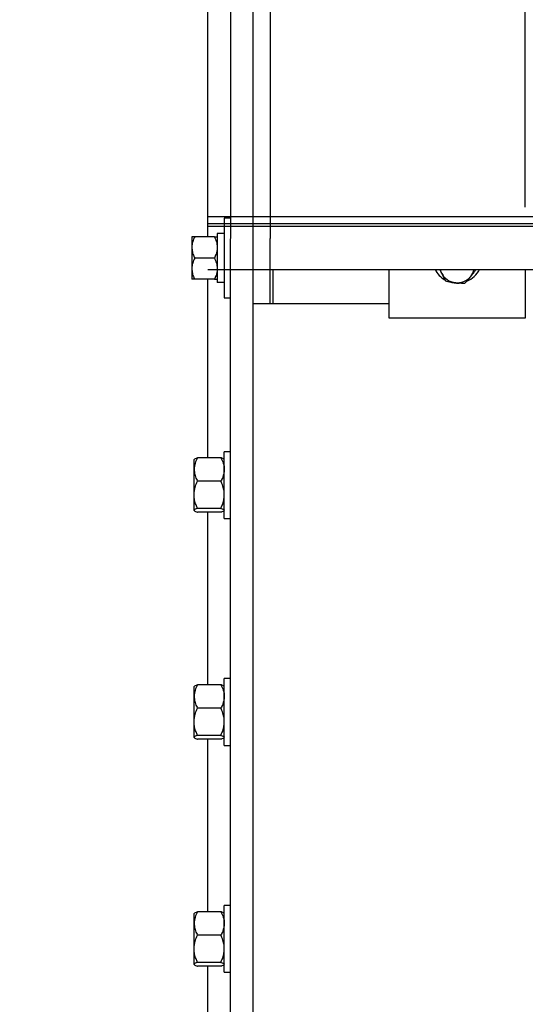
# Model space of a CAD drawing. Header units: inches. Extents: x 170 to 284, y 215 to 248.
# Tile 25 of 202: x 177.455 to 177.837, y 223.637 to 224.38. Entities that reach past the tile are written whole.
import ezdxf

# ---------------------------------------------------------------- set-up
doc = ezdxf.new("R2010")
doc.units = ezdxf.units.IN
doc.header["$LTSCALE"] = 0.25
doc.header["$MEASUREMENT"] = 0
doc.layers.add('ANNOTATIONS', color=1, linetype='Continuous')
doc.layers.add('RH BENCH MOUNT', color=7, linetype='Continuous')
doc.styles.add('ARIAL', font='arial.ttf', dxfattribs={"height": 0.09375})
doc.dimstyles.new('STANDARD$0', dxfattribs={"dimtxt": 0.09375, "dimasz": 0.09375, "dimexe": 0.03125, "dimexo": 0.046875, "dimgap": 0.09, "dimtad": 0, "dimtih": 1, "dimtoh": 1, "dimdec": 4, "dimzin": 0, "dimdsep": 46, "dimtxsty": 'ARIAL', "dimcen": 0.09, "dimadec": 0, "dimazin": 0, "dimtfac": 1, "dimtdec": 4, "dimtofl": 0, "dimtmove": 0, "dimatfit": 1, "dimfxl": 1, "dimtolj": 1, "dimtzin": 0, "dimarcsym": 0})

# ---------------------------------------------------------------- blocks, each defined once
blk = doc.blocks.new('*D32')
at = {"layer": 'ANNOTATIONS', "color": 0, "lineweight": -2, "transparency": 16777216}
for p, q in [((177.47106, 224.71934), (177.47106, 225.31789)), ((177.83702, 224.23857), (177.83702, 225.31789)), ((177.37731, 225.28664), (177.28356, 225.28664)), ((177.93077, 225.28664), (178.02452, 225.28664))]:
    blk.add_line(p, q, dxfattribs=at)
at = {"layer": 'ANNOTATIONS', "color": 0, "transparency": 16777216}
for points in [[(177.37731, 225.30227), (177.37731, 225.27102), (177.47106, 225.28664)], [(177.93077, 225.30227), (177.93077, 225.27102), (177.83702, 225.28664)]]:
    blk.add_solid(points, dxfattribs=at)
at = {"layer": 'defpoints', "color": 0, "transparency": 16777216}
for p in [(177.83702, 225.28664), (177.47106, 224.67246), (177.83702, 224.19169)]:
    blk.add_point(p, dxfattribs=at)
at = {"layer": 'ANNOTATIONS', "color": 0, "transparency": 16777216, "insert": (176.99845, 225.28664), "char_height": 0.09375, "attachment_point": 5, "style": 'ARIAL'}
blk.add_mtext('\\A1;10 3/4"', dxfattribs=at)

msp = doc.modelspace()

# ---------------------------------------------------------------- linework, layer by layer
at = {"layer": 'RH BENCH MOUNT'}
for p, q in [((177.64443, 225.10764), (177.64443, 224.21496)), ((177.61447, 225.05628), (177.61447, 224.22396)), ((177.63159, 224.21496), (177.63159, 225.05628)), ((177.61447, 224.86153), (177.61447, 224.21496)), ((177.59735, 224.21631), (177.59735, 224.83292)), ((177.59735, 224.21631), (177.59735, 224.22768)), ((182.10884, 224.23126), (177.59755, 224.23126)), ((177.61447, 224.23021), (177.60988, 224.23021)), ((177.60988, 224.23021), (177.60988, 224.17029)), ((182.10884, 224.22606), (177.59755, 224.22606)), ((182.10884, 224.22396), (177.59755, 224.22396)), ((177.5854, 224.21631), (177.5854, 224.20828)), ((177.6024, 224.21631), (177.58754, 224.21631)), ((177.60988, 224.21872), (177.60454, 224.21872)), ((177.60454, 224.21872), (177.60454, 224.18183)), ((177.61447, 219.95433), (177.61447, 224.21481)), ((177.63159, 224.16601), (177.63159, 224.21496)), ((177.64443, 224.16601), (177.64443, 224.21496)), ((177.5854, 224.20828), (177.5854, 224.19222)), ((177.6024, 224.20025), (177.58754, 224.20025)), ((177.5854, 224.19222), (177.5854, 224.18419)), ((177.59755, 224.19169), (182.10884, 224.19169)), ((177.64657, 224.19169), (177.64657, 224.16601)), ((177.73431, 224.15478), (177.73431, 224.19169)), ((177.77263, 224.19169), (177.77386, 224.18888)), ((177.83703, 224.19169), (177.83703, 224.15478)), ((177.6024, 224.18419), (177.58754, 224.18419)), ((177.59735, 224.04959), (177.59735, 224.18419)), ((177.60988, 224.18183), (177.60454, 224.18183)), ((177.60988, 224.17029), (177.61447, 224.17029)), ((177.63159, 224.16601), (177.64443, 224.16601)), ((177.63159, 219.95433), (177.63159, 224.16601)), ((177.64443, 224.16601), (177.64657, 224.16601)), ((177.64657, 224.16601), (177.73431, 224.16601)), ((177.83703, 224.15478), (177.73431, 224.15478)), ((177.5873, 224.04853), (177.58711, 224.0483)), ((177.58711, 224.04076), (177.58711, 224.0483)), ((177.60731, 224.04959), (177.58968, 224.04959)), ((177.60988, 224.0483), (177.60969, 224.04853)), ((177.61447, 224.05419), (177.60988, 224.05419)), ((177.60988, 224.00389), (177.60988, 224.05419)), ((177.58711, 224.02167), (177.58711, 224.04076)), ((177.60731, 224.03194), (177.58968, 224.03194)), ((177.58711, 224.00995), (177.58711, 224.02167)), ((177.60731, 224.01139), (177.58968, 224.01139)), ((177.58711, 224.00978), (177.58711, 224.00995)), ((177.58711, 224.00978), (177.5873, 224.00956)), ((177.60731, 224.0085), (177.58968, 224.0085)), ((177.59735, 223.87838), (177.59735, 224.0085)), ((177.60969, 224.00956), (177.60988, 224.00978)), ((177.60988, 224.00389), (177.61447, 224.00389)), ((177.5873, 223.87732), (177.58711, 223.8771)), ((177.60731, 223.87838), (177.58968, 223.87838)), ((177.60988, 223.8771), (177.60969, 223.87732)), ((177.61447, 223.88299), (177.60988, 223.88299)), ((177.60988, 223.83269), (177.60988, 223.88299)), ((177.58711, 223.86956), (177.58711, 223.8771)), ((177.58711, 223.85046), (177.58711, 223.86956)), ((177.60731, 223.86073), (177.58968, 223.86073)), ((177.58711, 223.83874), (177.58711, 223.85046)), ((177.60731, 223.84019), (177.58968, 223.84019)), ((177.58711, 223.83858), (177.58711, 223.83874)), ((177.58711, 223.83858), (177.5873, 223.83835)), ((177.60731, 223.83729), (177.58968, 223.83729)), ((177.59735, 223.70717), (177.59735, 223.83729)), ((177.60969, 223.83835), (177.60988, 223.83858)), ((177.60988, 223.83269), (177.61447, 223.83269)), ((177.60731, 223.70717), (177.58968, 223.70717)), ((177.61447, 223.71178), (177.60988, 223.71178)), ((177.60988, 223.66148), (177.60988, 223.71178)), ((177.5873, 223.70611), (177.58711, 223.70589)), ((177.58711, 223.69835), (177.58711, 223.70589)), ((177.60988, 223.70589), (177.60969, 223.70611)), ((177.58711, 223.67925), (177.58711, 223.69835)), ((177.60731, 223.68952), (177.58968, 223.68952)), ((177.58711, 223.66753), (177.58711, 223.67925)), ((177.58711, 223.66737), (177.58711, 223.66753)), ((177.58711, 223.66737), (177.5873, 223.66715)), ((177.60731, 223.66898), (177.58968, 223.66898)), ((177.60731, 223.66609), (177.58968, 223.66609)), ((177.59735, 223.53597), (177.59735, 223.66609)), ((177.60969, 223.66715), (177.60988, 223.66737)), ((177.60988, 223.66148), (177.61447, 223.66148))]:
    msp.add_line(p, q, dxfattribs=at)
at = {"layer": 'RH BENCH MOUNT', "flags": 128}
msp.add_lwpolyline([(177.77386, 224.18888), (177.7733, 224.19035), (177.77299, 224.19169)], dxfattribs=at)
at = {"layer": 'RH BENCH MOUNT'}
for centre, radius, start, end in [((177.78467, 224.19899), 0.01737, 204.84695, 240.9337), ((177.78649, 224.19914), 0.01761, 291.49998, 334.96401), ((177.78706, 224.19364), 0.01146, 320.72856, 350.18414), ((177.78535, 224.19443), 0.01276, 205.76435, 264.47167), ((177.78567, 224.20085), 0.0195, 252.34343, 274.10523), ((177.78574, 224.19492), 0.0133, 263.01119, 320.06981)]:
    msp.add_arc(centre, radius, start, end, dxfattribs=at)
for points, knots in [([(177.58754, 224.21631), (177.58697, 224.21506), (177.58583, 224.21252), (177.5854, 224.20974), (177.5854, 224.20832), (177.5854, 224.20828)], [0, 0, 0, 0, 0.484546, 0.986748, 1, 1, 1, 1]), ([(177.58754, 224.21631), (177.58722, 224.21631), (177.58647, 224.21631), (177.5856, 224.21631), (177.58546, 224.21631), (177.5854, 224.21631)], [0, 0, 0, 0, 0.265445, 0.628073, 1, 1, 1, 1]), ([(177.6024, 224.21631), (177.60296, 224.21506), (177.6041, 224.21252), (177.60453, 224.20974), (177.60454, 224.20832), (177.60454, 224.20828)], [0, 0, 0, 0, 0.4845461, 0.9867483, 1, 1, 1, 1]), ([(177.6024, 224.21631), (177.60271, 224.21631), (177.60347, 224.21631), (177.60433, 224.21631), (177.60447, 224.21631), (177.60454, 224.21631)], [0, 0, 0, 0, 0.265445, 0.628073, 1, 1, 1, 1]), ([(177.5854, 224.20828), (177.58548, 224.20715), (177.58564, 224.20486), (177.5866, 224.2022), (177.58733, 224.20069), (177.58754, 224.20025)], [0, 0, 0, 0, 0.406635, 0.827972, 1, 1, 1, 1]), ([(177.60454, 224.20828), (177.60445, 224.20715), (177.60429, 224.20486), (177.60333, 224.2022), (177.60261, 224.20069), (177.6024, 224.20025)], [0, 0, 0, 0, 0.406635, 0.827972, 1, 1, 1, 1]), ([(177.58754, 224.20025), (177.58697, 224.199), (177.58583, 224.19646), (177.5854, 224.19368), (177.5854, 224.19226), (177.5854, 224.19222)], [0, 0, 0, 0, 0.484546, 0.986748, 1, 1, 1, 1]), ([(177.6024, 224.20025), (177.60296, 224.199), (177.6041, 224.19646), (177.60453, 224.19368), (177.60454, 224.19226), (177.60454, 224.19222)], [0, 0, 0, 0, 0.484546, 0.986748, 1, 1, 1, 1]), ([(177.5854, 224.19222), (177.58548, 224.19109), (177.58564, 224.1888), (177.5866, 224.18614), (177.58733, 224.18463), (177.58754, 224.18419)], [0, 0, 0, 0, 0.406635, 0.827972, 1, 1, 1, 1]), ([(177.60454, 224.19222), (177.60445, 224.19109), (177.60429, 224.1888), (177.60333, 224.18614), (177.60261, 224.18463), (177.6024, 224.18419)], [0, 0, 0, 0, 0.406635, 0.827972, 1, 1, 1, 1]), ([(177.79594, 224.18639), (177.79604, 224.18652), (177.79684, 224.18751), (177.7982, 224.18926), (177.7994, 224.19094), (177.79994, 224.19169)], [0, 0, 0, 0, 0.078099, 0.591421, 1, 1, 1, 1]), ([(177.58754, 224.18419), (177.58722, 224.18419), (177.58647, 224.18419), (177.5856, 224.18419), (177.58546, 224.18419), (177.5854, 224.18419)], [0, 0, 0, 0, 0.265445, 0.628073, 1, 1, 1, 1]), ([(177.6024, 224.18419), (177.60271, 224.18419), (177.60347, 224.18419), (177.60433, 224.18419), (177.60447, 224.18419), (177.60454, 224.18419)], [0, 0, 0, 0, 0.265445, 0.628073, 1, 1, 1, 1]), ([(177.77386, 224.18888), (177.7741, 224.18836), (177.77508, 224.18624), (177.77604, 224.18438), (177.77676, 224.18298)], [0, 0, 0, 0, 0.246306, 1, 1, 1, 1]), ([(177.77676, 224.18298), (177.77796, 224.18273), (177.78037, 224.18221), (177.78286, 224.18189), (177.78412, 224.18172)], [0, 0, 0, 0, 0.495458, 1, 1, 1, 1]), ([(177.78412, 224.18172), (177.7843, 224.1817), (177.78562, 224.18156), (177.78811, 224.18137), (177.79035, 224.18134), (177.79148, 224.18132)], [0, 0, 0, 0, 0.070092, 0.530785, 1, 1, 1, 1]), ([(177.79148, 224.18132), (177.7922, 224.1821), (177.79366, 224.18365), (177.79517, 224.18547), (177.79594, 224.18639)], [0, 0, 0, 0, 0.495458, 1, 1, 1, 1]), ([(177.58968, 224.04959), (177.589, 224.04821), (177.58763, 224.04542), (177.58711, 224.04237), (177.58711, 224.0408), (177.58711, 224.04076)], [0, 0, 0, 0, 0.484341, 0.986328, 1, 1, 1, 1]), ([(177.58737, 224.04847), (177.58742, 224.04856), (177.5876, 224.04886), (177.58856, 224.04923), (177.58942, 224.04951), (177.58968, 224.04959)], [0, 0, 0, 0, 0.237471, 0.77815, 1, 1, 1, 1]), ([(177.60731, 224.04959), (177.60798, 224.04821), (177.60936, 224.04542), (177.60987, 224.04237), (177.60988, 224.0408), (177.60988, 224.04076)], [0, 0, 0, 0, 0.484341, 0.986328, 1, 1, 1, 1]), ([(177.60962, 224.04847), (177.60956, 224.04856), (177.60939, 224.04886), (177.60842, 224.04923), (177.60756, 224.04951), (177.60731, 224.04959)], [0, 0, 0, 0, 0.237471, 0.77815, 1, 1, 1, 1]), ([(177.58711, 224.04076), (177.58721, 224.03953), (177.5874, 224.03701), (177.58856, 224.03409), (177.58942, 224.03242), (177.58968, 224.03194)], [0, 0, 0, 0, 0.406291, 0.827266, 1, 1, 1, 1]), ([(177.60988, 224.04076), (177.60978, 224.03953), (177.60958, 224.03701), (177.60843, 224.03409), (177.60756, 224.03242), (177.60731, 224.03194)], [0, 0, 0, 0, 0.4062906, 0.8272664, 1, 1, 1, 1]), ([(177.58711, 224.02167), (177.58711, 224.0219), (177.58713, 224.02344), (177.58755, 224.02631), (177.58858, 224.02949), (177.5894, 224.03133), (177.58968, 224.03194)], [0, 0, 0, 0, 0.066532, 0.435283, 0.814551, 1, 1, 1, 1]), ([(177.60988, 224.02167), (177.60988, 224.0219), (177.60986, 224.02344), (177.60944, 224.02631), (177.60841, 224.02949), (177.60758, 224.03133), (177.60731, 224.03194)], [0, 0, 0, 0, 0.066532, 0.435283, 0.814551, 1, 1, 1, 1]), ([(177.58968, 224.01139), (177.58929, 224.01226), (177.58839, 224.01432), (177.58735, 224.01775), (177.58719, 224.02035), (177.58711, 224.02167)], [0, 0, 0, 0, 0.26546, 0.628076, 1, 1, 1, 1]), ([(177.60731, 224.01139), (177.60769, 224.01226), (177.60859, 224.01432), (177.60963, 224.01775), (177.6098, 224.02035), (177.60988, 224.02167)], [0, 0, 0, 0, 0.26546, 0.628076, 1, 1, 1, 1]), ([(177.58968, 224.01139), (177.589, 224.01117), (177.58763, 224.01071), (177.58711, 224.01021), (177.58711, 224.00995), (177.58711, 224.00995)], [0, 0, 0, 0, 0.484341, 0.986328, 1, 1, 1, 1]), ([(177.60731, 224.01139), (177.60798, 224.01117), (177.60936, 224.01071), (177.60987, 224.01021), (177.60988, 224.00995), (177.60988, 224.00995)], [0, 0, 0, 0, 0.484341, 0.986328, 1, 1, 1, 1]), ([(177.58711, 224.00995), (177.58721, 224.00974), (177.5874, 224.00933), (177.58856, 224.00885), (177.58942, 224.00858), (177.58968, 224.0085)], [0, 0, 0, 0, 0.406291, 0.827266, 1, 1, 1, 1]), ([(177.60962, 224.00962), (177.60956, 224.00952), (177.60939, 224.00922), (177.60842, 224.00885), (177.60756, 224.00858), (177.60731, 224.0085)], [0, 0, 0, 0, 0.237471, 0.77815, 1, 1, 1, 1]), ([(177.58968, 223.87838), (177.589, 223.87701), (177.58763, 223.87421), (177.58711, 223.87116), (177.58711, 223.8696), (177.58711, 223.86956)], [0, 0, 0, 0, 0.484341, 0.986328, 1, 1, 1, 1]), ([(177.58737, 223.87726), (177.58742, 223.87735), (177.5876, 223.87766), (177.58856, 223.87803), (177.58942, 223.8783), (177.58968, 223.87838)], [0, 0, 0, 0, 0.237471, 0.77815, 1, 1, 1, 1]), ([(177.60731, 223.87838), (177.60798, 223.87701), (177.60936, 223.87421), (177.60987, 223.87116), (177.60988, 223.8696), (177.60988, 223.86956)], [0, 0, 0, 0, 0.484341, 0.986328, 1, 1, 1, 1]), ([(177.60962, 223.87726), (177.60956, 223.87735), (177.60939, 223.87766), (177.60842, 223.87803), (177.60756, 223.8783), (177.60731, 223.87838)], [0, 0, 0, 0, 0.237471, 0.77815, 1, 1, 1, 1]), ([(177.58711, 223.86956), (177.58721, 223.86832), (177.5874, 223.86581), (177.58856, 223.86288), (177.58942, 223.86122), (177.58968, 223.86073)], [0, 0, 0, 0, 0.406291, 0.827266, 1, 1, 1, 1]), ([(177.60988, 223.86956), (177.60978, 223.86832), (177.60958, 223.86581), (177.60843, 223.86288), (177.60756, 223.86122), (177.60731, 223.86073)], [0, 0, 0, 0, 0.4062906, 0.8272664, 1, 1, 1, 1]), ([(177.58711, 223.85046), (177.58711, 223.85069), (177.58713, 223.85223), (177.58755, 223.85511), (177.58858, 223.85828), (177.5894, 223.86012), (177.58968, 223.86073)], [0, 0, 0, 0, 0.066532, 0.435283, 0.814551, 1, 1, 1, 1]), ([(177.60988, 223.85046), (177.60988, 223.85069), (177.60986, 223.85223), (177.60944, 223.85511), (177.60841, 223.85828), (177.60758, 223.86012), (177.60731, 223.86073)], [0, 0, 0, 0, 0.066532, 0.435283, 0.814551, 1, 1, 1, 1]), ([(177.58968, 223.84019), (177.58929, 223.84106), (177.58839, 223.84311), (177.58735, 223.84654), (177.58719, 223.84914), (177.58711, 223.85046)], [0, 0, 0, 0, 0.26546, 0.628076, 1, 1, 1, 1]), ([(177.60731, 223.84019), (177.60769, 223.84106), (177.60859, 223.84311), (177.60963, 223.84654), (177.6098, 223.84914), (177.60988, 223.85046)], [0, 0, 0, 0, 0.26546, 0.628076, 1, 1, 1, 1]), ([(177.58968, 223.84019), (177.589, 223.83996), (177.58763, 223.8395), (177.58711, 223.839), (177.58711, 223.83875), (177.58711, 223.83874)], [0, 0, 0, 0, 0.484341, 0.986328, 1, 1, 1, 1]), ([(177.60731, 223.84019), (177.60798, 223.83996), (177.60936, 223.8395), (177.60987, 223.839), (177.60988, 223.83875), (177.60988, 223.83874)], [0, 0, 0, 0, 0.484341, 0.986328, 1, 1, 1, 1]), ([(177.58711, 223.83874), (177.58721, 223.83854), (177.5874, 223.83812), (177.58856, 223.83765), (177.58942, 223.83737), (177.58968, 223.83729)], [0, 0, 0, 0, 0.406291, 0.827266, 1, 1, 1, 1]), ([(177.60962, 223.83841), (177.60956, 223.83832), (177.60939, 223.83802), (177.60842, 223.83765), (177.60756, 223.83737), (177.60731, 223.83729)], [0, 0, 0, 0, 0.237471, 0.77815, 1, 1, 1, 1]), ([(177.58968, 223.70717), (177.589, 223.7058), (177.58763, 223.70301), (177.58711, 223.69996), (177.58711, 223.69839), (177.58711, 223.69835)], [0, 0, 0, 0, 0.484341, 0.986328, 1, 1, 1, 1]), ([(177.58737, 223.70606), (177.58742, 223.70615), (177.5876, 223.70645), (177.58856, 223.70682), (177.58942, 223.70709), (177.58968, 223.70717)], [0, 0, 0, 0, 0.237471, 0.77815, 1, 1, 1, 1]), ([(177.60731, 223.70717), (177.60798, 223.7058), (177.60936, 223.70301), (177.60987, 223.69996), (177.60988, 223.69839), (177.60988, 223.69835)], [0, 0, 0, 0, 0.484341, 0.986328, 1, 1, 1, 1]), ([(177.60962, 223.70606), (177.60956, 223.70615), (177.60939, 223.70645), (177.60842, 223.70682), (177.60756, 223.70709), (177.60731, 223.70717)], [0, 0, 0, 0, 0.237471, 0.77815, 1, 1, 1, 1]), ([(177.58711, 223.69835), (177.58721, 223.69711), (177.5874, 223.6946), (177.58856, 223.69167), (177.58942, 223.69001), (177.58968, 223.68952)], [0, 0, 0, 0, 0.406291, 0.827266, 1, 1, 1, 1]), ([(177.60988, 223.69835), (177.60978, 223.69711), (177.60958, 223.6946), (177.60843, 223.69167), (177.60756, 223.69001), (177.60731, 223.68952)], [0, 0, 0, 0, 0.406291, 0.827266, 1, 1, 1, 1]), ([(177.58711, 223.67925), (177.58711, 223.67949), (177.58713, 223.68103), (177.58755, 223.6839), (177.58858, 223.68707), (177.5894, 223.68892), (177.58968, 223.68952)], [0, 0, 0, 0, 0.066532, 0.435283, 0.814551, 1, 1, 1, 1]), ([(177.60988, 223.67925), (177.60988, 223.67949), (177.60986, 223.68103), (177.60944, 223.6839), (177.60841, 223.68707), (177.60758, 223.68892), (177.60731, 223.68952)], [0, 0, 0, 0, 0.066532, 0.435283, 0.814551, 1, 1, 1, 1]), ([(177.58968, 223.66898), (177.58929, 223.66985), (177.58839, 223.67191), (177.58735, 223.67534), (177.58719, 223.67794), (177.58711, 223.67925)], [0, 0, 0, 0, 0.26546, 0.628076, 1, 1, 1, 1]), ([(177.60731, 223.66898), (177.60769, 223.66985), (177.60859, 223.67191), (177.60963, 223.67534), (177.6098, 223.67794), (177.60988, 223.67925)], [0, 0, 0, 0, 0.26546, 0.628076, 1, 1, 1, 1]), ([(177.58968, 223.66898), (177.589, 223.66876), (177.58763, 223.6683), (177.58711, 223.6678), (177.58711, 223.66754), (177.58711, 223.66753)], [0, 0, 0, 0, 0.484341, 0.986328, 1, 1, 1, 1]), ([(177.58711, 223.66753), (177.58721, 223.66733), (177.5874, 223.66692), (177.58856, 223.66644), (177.58942, 223.66617), (177.58968, 223.66609)], [0, 0, 0, 0, 0.406291, 0.827266, 1, 1, 1, 1]), ([(177.60731, 223.66898), (177.60798, 223.66876), (177.60936, 223.6683), (177.60987, 223.6678), (177.60988, 223.66754), (177.60988, 223.66753)], [0, 0, 0, 0, 0.484341, 0.986328, 1, 1, 1, 1]), ([(177.60962, 223.6672), (177.60956, 223.66711), (177.60939, 223.66681), (177.60842, 223.66644), (177.60756, 223.66617), (177.60731, 223.66609)], [0, 0, 0, 0, 0.237471, 0.77815, 1, 1, 1, 1])]:
    msp.add_open_spline(points, degree=3, knots=knots, dxfattribs=at)

# ---------------------------------------------------------------- dimensions: what is measured, and where the dimension line sits
at = {"layer": 'ANNOTATIONS'}
dim = msp.add_linear_dim(base=(177.83702, 225.28664), p1=(177.47106, 224.67246), p2=(177.83702, 224.19169), angle=0, text='10 3/4"', dimstyle='STANDARD$0', dxfattribs=at)
dim.commit()
dim.dimension.update_dxf_attribs({"geometry": '*D32', "text_midpoint": (176.99845, 225.28664), "dimtype": 160})

doc.saveas('drawing.dxf')
